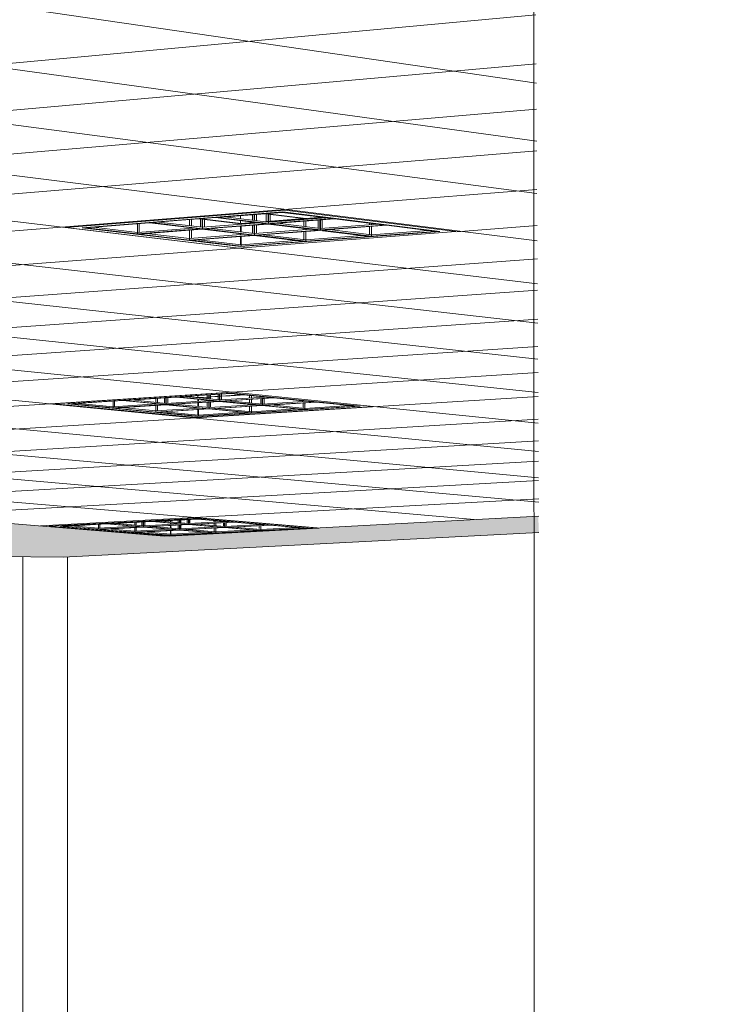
# Model space of a CAD drawing. Header units: metres. Extents: x -32 to 90, y -28 to 32.
# Tile 94 of 148: x 90.06863 to 90.07079, y 1.77783 to 1.78085. Entities that reach past the tile are written whole.
import ezdxf

# ---------------------------------------------------------------- set-up
doc = ezdxf.new("R2010")
doc.units = ezdxf.units.M
for name, color, linetype, lineweight in [('A-CLNG', 13, 'Continuous', 18), ('A-CLNG-PATT', 13, 'Continuous', 35), ('A-WALL', 113, 'Continuous', 18), ('E-LITE-EQPM', 33, 'Continuous', 18)]:
    doc.layers.add(name, color=color, linetype=linetype, lineweight=lineweight)

# ---------------------------------------------------------------- blocks, each defined once
blk = doc.blocks.new('FP_67-3-RESTAURANTE- ÁREA DE REFEIÇÃO AMPLIADA')
at = {"layer": 'A-CLNG-PATT', "lineweight": 18}
for p, q in [((3.3180211, 1.7806547), (3.3106472, 1.7817263)), ((3.3180222, 1.7804768), (3.3106398, 1.7814934)), ((3.3180231, 1.7803165), (3.3106333, 1.7812836)), ((3.3180239, 1.7801715), (3.3106273, 1.7810936)), ((3.3180247, 1.7800395), (3.3106219, 1.7809207)), ((3.3115437, 1.7802654), (3.3180199, 1.7808649)), ((3.3180254, 1.779919), (3.3106169, 1.7807628)), ((3.3105947, 1.7800553), (3.3180208, 1.780714)), ((3.318026, 1.7798085), (3.3106124, 1.7806178)), ((3.3105912, 1.7799425), (3.3180216, 1.7805752)), ((3.3180266, 1.7797068), (3.3106082, 1.7804844)), ((3.3105879, 1.7798385), (3.3180223, 1.7804471)), ((3.3170898, 1.7797073), (3.3106043, 1.7803611)), ((3.3108351, 1.779762), (3.318023, 1.7803285)), ((3.3180276, 1.7795258), (3.3106007, 1.780247)), ((3.317776, 1.7801995), (3.3180236, 1.7802184)), ((3.3180281, 1.779445), (3.3105974, 1.7801409)), ((3.3145953, 1.7799579), (3.3171085, 1.7801488)), ((3.3119518, 1.7796704), (3.3180242, 1.7801159)), ((3.3180285, 1.7793698), (3.3105943, 1.780042)), ((3.3124801, 1.7796271), (3.3180248, 1.7800203)), ((3.3178301, 1.7793169), (3.3105914, 1.7799498)), ((3.3129899, 1.7795853), (3.3180253, 1.7799308)), ((3.3173491, 1.7792914), (3.3105887, 1.7798634)), ((3.3134819, 1.779545), (3.3180258, 1.779847)), ((3.3139573, 1.779506), (3.3180262, 1.7797682)), ((3.3148955, 1.7794983), (3.3180267, 1.7796941)), ((3.3180271, 1.7796128), (3.3175219, 1.7796638)), ((3.314861, 1.7794319), (3.3180271, 1.7796243)), ((3.3152909, 1.7793967), (3.3180274, 1.7795583)), ((3.3157071, 1.7793626), (3.3180278, 1.7794959)), ((3.3161103, 1.7793295), (3.3180281, 1.7794368)), ((3.316501, 1.7792975), (3.3180285, 1.7793807))]:
    blk.add_line(p, q, dxfattribs=at)

msp = doc.modelspace()

# ---------------------------------------------------------------- hatches: boundary and pattern name
at = {"layer": 'A-CLNG-PATT'}
h = msp.add_hatch(color=256, dxfattribs=at)
h.paths.add_polyline_path([(90.0762221, 1.7791209), (90.0762152, 1.7792668), (90.076169, 1.7792688), (90.0761683, 1.7792696), (90.076177, 1.7792713), (90.0762167, 1.7792737), (90.0762161, 1.7792897), (90.0760226, 1.7792809), (90.0760282, 1.7791588), (90.0760849, 1.779156), (90.076085, 1.7791536), (90.0760274, 1.7791448), (90.0760294, 1.7791229), (90.0762141, 1.779121)], flags=0)
h.paths.add_polyline_path([(90.076026, 1.7791229), (90.0760232, 1.7791448), (90.0759953, 1.7791448), (90.0759973, 1.7791232), (90.0760259, 1.7791229)], flags=0)
h.paths.add_polyline_path([(90.0759939, 1.7791232), (90.0759916, 1.7791453), (90.0759636, 1.7791448), (90.0759657, 1.7791235), (90.0759938, 1.7791232)], flags=0)
h.paths.add_polyline_path([(90.0759622, 1.7791235), (90.07596, 1.7791457), (90.0759439, 1.7791448), (90.0759407, 1.7791237), (90.0759621, 1.7791235)], flags=0)
h.paths.add_polyline_path([(90.075936, 1.7791238), (90.0759399, 1.779146), (90.0758894, 1.7791471), (90.0758893, 1.7791511), (90.0759445, 1.7791599), (90.0759587, 1.7792257), (90.0759556, 1.7792779), (90.0753749, 1.7792516), (90.0753799, 1.7791294), (90.0759332, 1.7791238)], flags=0)
h.paths.add_polyline_path([(90.0753766, 1.7791294), (90.0753714, 1.7792515), (90.0753404, 1.7792501), (90.0753453, 1.7791297), (90.0753765, 1.7791294)], flags=0)
h.paths.add_polyline_path([(90.075342, 1.7791298), (90.0753369, 1.7792499), (90.075309, 1.7792487), (90.0753138, 1.7791301), (90.0753419, 1.7791298)], flags=0)
h.paths.add_polyline_path([(90.0753105, 1.7791301), (90.0753055, 1.7792485), (90.0752922, 1.7792458), (90.0752695, 1.7791494), (90.075268, 1.7791305), (90.0753104, 1.7791301)], flags=0)
h.paths.add_polyline_path([(90.0752626, 1.7791306), (90.0752809, 1.7792134), (90.0752881, 1.7792477), (90.0742851, 1.7792026), (90.0738276, 1.7792487), (90.0738313, 1.7791752), (90.0738717, 1.7791812), (90.0740043, 1.7791783), (90.0740033, 1.7791747), (90.0739431, 1.779166), (90.0738296, 1.7791659), (90.0738309, 1.779145), (90.075261, 1.7791306)], flags=0)
h.paths.add_polyline_path([(90.0738277, 1.779145), (90.0738258, 1.7791676), (90.0738143, 1.7791685), (90.0738147, 1.7791724), (90.073827, 1.7791764), (90.0738239, 1.7792491), (90.0737868, 1.7792529), (90.0737901, 1.7791454), (90.0738275, 1.779145)], flags=0)
h.paths.add_polyline_path([(90.0737869, 1.7791454), (90.0737831, 1.7792532), (90.073756, 1.779256), (90.0737594, 1.7791457), (90.0737867, 1.7791454)], flags=0)
h.paths.add_polyline_path([(90.0737562, 1.7791457), (90.0737524, 1.7792563), (90.073693, 1.779262), (90.0736828, 1.7791937), (90.0736814, 1.7791465), (90.0737561, 1.7791457)], flags=0)
h.paths.add_polyline_path([(90.073676, 1.7791466), (90.0736763, 1.7791623), (90.0736795, 1.7791959), (90.0736873, 1.7792629), (90.0733454, 1.7792974), (90.0733485, 1.7791498), (90.0736759, 1.7791466)], flags=0)
h.paths.add_polyline_path([(90.0760216, 1.7791504), (90.076025, 1.7791526), (90.0760235, 1.7791532), (90.0760224, 1.779151), (90.0760217, 1.7791505)], flags=0)
h.paths.add_polyline_path([(90.0759576, 1.7791508), (90.0759563, 1.779152), (90.0759553, 1.7791508)], flags=0)
h.paths.add_polyline_path([(90.0760271, 1.7791512), (90.0760302, 1.7791537), (90.0760271, 1.7791517), (90.0760271, 1.7791514)], flags=0)
h.paths.add_polyline_path([(90.0759423, 1.7791512), (90.0759408, 1.7791526), (90.0759415, 1.7791514)], flags=0)
h.paths.add_polyline_path([(90.0749931, 1.7791553), (90.0748575, 1.7791576), (90.0748574, 1.7791616), (90.0749257, 1.7791704), (90.0750503, 1.7791667), (90.0750492, 1.779164), (90.0749966, 1.7791559)], flags=0)
h.paths.add_polyline_path([(90.0760248, 1.7791589), (90.0760192, 1.7792808), (90.0759906, 1.7792795), (90.0759961, 1.7791593), (90.0760247, 1.7791589)], flags=0)
h.paths.add_polyline_path([(90.0759926, 1.7791593), (90.0759872, 1.7792793), (90.0759755, 1.7792777), (90.0759614, 1.7792085), (90.0759645, 1.7791597), (90.0759926, 1.7791593)], flags=0)
h.paths.add_polyline_path([(90.0759475, 1.7791595), (90.075961, 1.7791599), (90.0759581, 1.7792032), (90.0759476, 1.7791599)], flags=0)
h.paths.add_polyline_path([(90.0749255, 1.7791613), (90.0749244, 1.7791625), (90.0749193, 1.7791614)], flags=0)
h.paths.add_polyline_path([(90.0739382, 1.7791717), (90.0739526, 1.7791749), (90.0739462, 1.7791744), (90.0739462, 1.7791744), (90.0739382, 1.7791717)], flags=0)
h.paths.add_polyline_path([(90.0738735, 1.7791721), (90.0738719, 1.7791736), (90.0738719, 1.7791721)], flags=0)
h.paths.add_polyline_path([(90.0687592, 1.7792012), (90.0702179, 1.7792768), (90.0702158, 1.7793274), (90.0690687, 1.7792664), (90.062775, 1.7797824), (90.0627724, 1.7797007), (90.0682171, 1.7792687), (90.0681843, 1.7792664), (90.0680632, 1.7792086), (90.0686687, 1.7792022)], flags=0)
h.paths.add_polyline_path([(90.0742928, 1.7792027), (90.0742928, 1.7792027), (90.0746553, 1.7792157)], flags=0)
h.paths.add_polyline_path([(90.0759608, 1.7792271), (90.0759728, 1.7792787), (90.0759591, 1.7792781), (90.0759605, 1.7792345)], flags=0)
h.paths.add_polyline_path([(90.0676226, 1.7841767), (90.0676291, 1.7841745), (90.0676592, 1.784164), (90.0676152, 1.7841555), (90.0676218, 1.7841745)], flags=0)
h.paths.add_polyline_path([(90.0670461, 1.7820176), (90.0670217, 1.782024), (90.0670499, 1.7820277), (90.0670465, 1.7820187)], flags=0)
h.paths.add_polyline_path([(90.0738675, 1.7807944), (90.0738561, 1.7807979), (90.0738811, 1.7808), (90.0738689, 1.780795)], flags=0)
h.paths.add_polyline_path([(90.0806436, 1.7807081), (90.0806545, 1.7807052), (90.0806375, 1.7807061), (90.0806434, 1.780708)], flags=0)
h.paths.add_polyline_path([(90.0784705, 1.7797032), (90.0796536, 1.7797645), (90.079651, 1.7798138), (90.0796012, 1.779813), (90.0795392, 1.7798257), (90.0795389, 1.7798303), (90.0796497, 1.779837), (90.0796394, 1.7800317), (90.079549, 1.7800497), (90.0811108, 1.78014), (90.0814357, 1.780065), (90.0944181, 1.7807934), (90.0944041, 1.7809086), (90.0930034, 1.7808276), (90.0930354, 1.7808263), (90.0929389, 1.7808208), (90.0929093, 1.7809789), (90.0930028, 1.7808276), (90.091475, 1.7898605), (90.0861505, 1.7898605), (90.091501, 1.7808153), (90.0836317, 1.7803506), (90.0529891, 1.7898605), (90.0492314, 1.7898605), (90.0487053, 1.7845891), (90.0579768, 1.7830747), (90.0580085, 1.7836382), (90.0530206, 1.7845326), (90.0589096, 1.7864978), (90.0676226, 1.7841767), (90.0628847, 1.7832761), (90.0628533, 1.7822781), (90.0702076, 1.7810769), (90.0702041, 1.7814513), (90.0670461, 1.7820176), (90.0728379, 1.7827874), (90.0763095, 1.7818626), (90.0732972, 1.7815548), (90.0733183, 1.7805688), (90.0761872, 1.7801002), (90.0761767, 1.780396), (90.0761138, 1.7803916), (90.0738746, 1.780795), (90.078787, 1.7812026), (90.0806434, 1.780708), (90.0784306, 1.7805535), (90.0784695, 1.7797236)], flags=0)
h.paths.add_polyline_path([(90.0796104, 1.7798228), (90.0796083, 1.7798255), (90.0796084, 1.7798235), (90.0796104, 1.7798228)], flags=0)
h.paths.add_polyline_path([(90.0790449, 1.7799146), (90.0789694, 1.7799284), (90.0789691, 1.7799347), (90.0791778, 1.7799443), (90.0792441, 1.7799319), (90.0792444, 1.7799257), (90.0790526, 1.779915)], flags=0)
h.paths.add_polyline_path([(90.0790444, 1.7799267), (90.0790421, 1.7799296), (90.0790416, 1.7799276), (90.0790444, 1.7799267)], flags=0)
h.paths.add_polyline_path([(90.0791676, 1.7799296), (90.0791726, 1.7799326), (90.0791674, 1.7799321), (90.0791675, 1.7799298)], flags=0)
h.paths.add_polyline_path([(90.0578091, 1.7800944), (90.0578144, 1.7801891), (90.0483437, 1.7809655), (90.0483318, 1.7808462), (90.0577906, 1.7800959)], flags=0)
h.paths.add_polyline_path([(90.081795, 1.7800995), (90.0817295, 1.7801152), (90.081729, 1.7801219), (90.0819568, 1.7801345), (90.0820203, 1.7801188), (90.0820207, 1.7801121), (90.081805, 1.7801)], flags=0)
h.paths.add_polyline_path([(90.0818044, 1.780113), (90.0818022, 1.780115), (90.081803, 1.7801137), (90.0818043, 1.7801131)], flags=0)
h.paths.add_polyline_path([(90.0819464, 1.780118), (90.0819463, 1.7801207), (90.0819463, 1.7801184), (90.0819463, 1.7801181)], flags=0)
h.paths.add_polyline_path([(90.0830324, 1.780169), (90.0829722, 1.7801871), (90.0829719, 1.7801925), (90.0832099, 1.780206), (90.0832689, 1.7801892), (90.0832694, 1.7801824), (90.0830435, 1.7801697)], flags=0)
h.paths.add_polyline_path([(90.0830466, 1.7801832), (90.0830443, 1.7801847), (90.0830463, 1.7801834), (90.0830466, 1.7801832)], flags=0)
h.paths.add_polyline_path([(90.0831943, 1.7801884), (90.0831958, 1.7801911), (90.0831942, 1.7801901), (90.0831943, 1.7801885)], flags=0)
h.paths.add_polyline_path([(90.0843319, 1.7802421), (90.0842778, 1.780261), (90.0842774, 1.7802666), (90.0845276, 1.7802808), (90.0845804, 1.7802631), (90.0845809, 1.7802561), (90.0843442, 1.7802428)], flags=0)
h.paths.add_polyline_path([(90.0845052, 1.7802624), (90.0845073, 1.7802658), (90.084505, 1.7802641), (90.0845052, 1.7802625)], flags=0)
h.paths.add_polyline_path([(90.0793279, 1.7802769), (90.0792436, 1.7802968), (90.0792433, 1.7803019), (90.0794724, 1.7803164), (90.0795557, 1.7802984), (90.079556, 1.7802913), (90.0793369, 1.7802775)], flags=0)
h.paths.add_polyline_path([(90.0793284, 1.7802921), (90.0793281, 1.780295), (90.0793249, 1.7802933), (90.0793284, 1.7802921)], flags=0)
h.paths.add_polyline_path([(90.0856983, 1.780319), (90.0856509, 1.7803388), (90.0856505, 1.7803445), (90.0859138, 1.7803594), (90.0859598, 1.7803391), (90.0859603, 1.7803337), (90.0857118, 1.7803197)], flags=0)
h.paths.add_polyline_path([(90.0858839, 1.7803402), (90.0858877, 1.7803437), (90.0858836, 1.7803433), (90.0858838, 1.7803403)], flags=0)
h.paths.add_polyline_path([(90.0761229, 1.780389), (90.0761138, 1.7803916), (90.0761298, 1.7803894)], flags=0)
h.paths.add_polyline_path([(90.08117, 1.7803926), (90.0810937, 1.780414), (90.0810934, 1.7804192), (90.0813406, 1.7804349), (90.0814157, 1.780414), (90.081416, 1.7804081), (90.0811807, 1.7803933)], flags=0)
h.paths.add_polyline_path([(90.0871368, 1.7803999), (90.087097, 1.7804207), (90.0870965, 1.7804266), (90.0873746, 1.780442), (90.0874122, 1.7804228), (90.0874129, 1.7804154), (90.0871516, 1.7804007)], flags=0)
h.paths.add_polyline_path([(90.0811779, 1.7804088), (90.0811757, 1.7804119), (90.0811758, 1.7804098), (90.0811779, 1.7804088)], flags=0)
h.paths.add_polyline_path([(90.0886533, 1.7804851), (90.088622, 1.7805071), (90.0886214, 1.7805131), (90.0889143, 1.7805297), (90.0889438, 1.7805091), (90.0889446, 1.7805015), (90.0886696, 1.7804861)], flags=0)
h.paths.add_polyline_path([(90.0902544, 1.7805752), (90.0902324, 1.7805995), (90.0902319, 1.7806045), (90.0905415, 1.780622), (90.0905613, 1.7806003), (90.0905622, 1.7805925), (90.0902723, 1.7805762)], flags=0)
h.paths.add_polyline_path([(90.0919473, 1.7806704), (90.091936, 1.7806949), (90.0919353, 1.7807012), (90.0922637, 1.7807182), (90.092273, 1.7806887), (90.091967, 1.7806715)], flags=0)
h.paths.add_polyline_path([(90.0920066, 1.7806875), (90.0920046, 1.780691), (90.0920028, 1.780689), (90.0920066, 1.7806875)], flags=0)
h.paths.add_polyline_path([(90.0922038, 1.7806987), (90.092206, 1.7807009), (90.0922036, 1.7807004), (90.0922037, 1.7806992)], flags=0)
h.paths.add_polyline_path([(90.0937401, 1.7807712), (90.0937395, 1.780792), (90.0937413, 1.7808037), (90.0940877, 1.7808228), (90.0940876, 1.7808068), (90.0940854, 1.7807906), (90.0937438, 1.7807714)], flags=0)
h.paths.add_polyline_path([(90.0938083, 1.7807893), (90.0938061, 1.7807918), (90.0938049, 1.7807909), (90.0938082, 1.7807893)], flags=0)
h.paths.add_polyline_path([(90.0940173, 1.7808011), (90.0940193, 1.7808042), (90.094017, 1.7808039), (90.0940172, 1.7808018)], flags=0)
h.paths.add_polyline_path([(90.078787, 1.7812026), (90.0787358, 1.7812033), (90.0787729, 1.7812064)], flags=0)
h.paths.add_polyline_path([(90.0748652, 1.7812214), (90.0747199, 1.7812522), (90.0747197, 1.7812615), (90.074993, 1.7812867), (90.075137, 1.7812555), (90.0751373, 1.7812462), (90.0748688, 1.7812218)], flags=0)
h.paths.add_polyline_path([(90.0748347, 1.7812488), (90.0748326, 1.7812522), (90.0748332, 1.7812507), (90.0748347, 1.7812488)], flags=0)
h.paths.add_polyline_path([(90.0737543, 1.7812822), (90.0737543, 1.7812822), (90.0742408, 1.7812822)], flags=0)
h.paths.add_polyline_path([(90.0770854, 1.7814232), (90.0769508, 1.7814572), (90.0769504, 1.7814669), (90.0772525, 1.7814947), (90.0773856, 1.7814603), (90.077386, 1.7814505), (90.0770958, 1.7814241)], flags=0)
h.paths.add_polyline_path([(90.0762871, 1.7818532), (90.0763097, 1.7818626), (90.0763231, 1.7818568), (90.0762875, 1.7818532)], flags=0)
h.paths.add_polyline_path([(90.0649699, 1.7824747), (90.064677, 1.7825281), (90.0646773, 1.7825403), (90.0649563, 1.782584), (90.0652476, 1.7825298), (90.0652474, 1.7825176), (90.0650085, 1.7824807)], flags=0)
h.paths.add_polyline_path([(90.0728379, 1.7827874), (90.0727766, 1.7827904), (90.0728042, 1.782794)], flags=0)
h.paths.add_polyline_path([(90.0672662, 1.7828298), (90.0669783, 1.7828907), (90.0669784, 1.7829037), (90.0672992, 1.7829532), (90.067583, 1.7828917), (90.0675829, 1.7828787), (90.067268, 1.78283)], flags=0)
h.paths.add_polyline_path([(90.0698977, 1.7832366), (90.0696194, 1.7833069), (90.0696194, 1.7833208), (90.0699859, 1.7833787), (90.0702223, 1.7833184), (90.0702223, 1.7833174), (90.0702625, 1.783307), (90.070262, 1.783293), (90.0699032, 1.7832375)], flags=0)

# ---------------------------------------------------------------- linework, layer by layer
at = {"layer": 'A-CLNG', "lineweight": 9}
for p, q in [((90.0687674, 1.7802123), (90.0694385, 1.7802651)), ((90.0694385, 1.7802651), (90.0699632, 1.7801997)), ((90.0692974, 1.7801492), (90.0687674, 1.7802123)), ((90.0699632, 1.7801997), (90.0692974, 1.7801492)), ((90.0690687, 1.7792664), (90.062775, 1.7797824)), ((90.0687324, 1.7796721), (90.0692787, 1.7797073)), ((90.0692787, 1.7797073), (90.0697107, 1.7796638)), ((90.0691679, 1.7796298), (90.0687324, 1.7796721)), ((90.0697107, 1.7796638), (90.0691679, 1.7796298)), ((90.0687158, 1.7792963), (90.0691759, 1.7793214)), ((90.0690687, 1.7792664), (90.0702176, 1.7793275)), ((90.0691759, 1.7793214), (90.0695336, 1.7792911)), ((90.0690759, 1.7792668), (90.0687158, 1.7792963)), ((90.0687592, 1.7792012), (90.0702179, 1.7792768)), ((90.0680632, 1.7792086), (90.0687592, 1.7792012))]:
    msp.add_line(p, q, dxfattribs=at)
at = {"layer": 'A-WALL', "lineweight": 9}
for p, q in [((90.070204, 1.7749434), (90.0702023, 1.7824101)), ((90.0686351, 1.7792026), (90.0686349, 1.7763039)), ((90.0687723, 1.7763209), (90.0687725, 1.7792019))]:
    msp.add_line(p, q, dxfattribs=at)
at = {"layer": 'E-LITE-EQPM', "lineweight": 9}
for p, q in [((90.0694385, 1.7802651), (90.0687674, 1.7802123)), ((90.0694324, 1.7802601), (90.0688174, 1.7802117)), ((90.0688174, 1.7802117), (90.0694324, 1.7802601)), ((90.0688174, 1.7802117), (90.0694324, 1.7802601)), ((90.0692331, 1.7802433), (90.0694309, 1.7802588)), ((90.0692551, 1.7802451), (90.0693887, 1.7802287)), ((90.0693887, 1.7802287), (90.0692551, 1.7802451)), ((90.069303, 1.7802504), (90.069303, 1.7802403)), ((90.0693392, 1.7802525), (90.0693392, 1.7802353)), ((90.0693446, 1.7802346), (90.0693446, 1.7802529)), ((90.0693461, 1.780253), (90.0693461, 1.7802345)), ((90.0693515, 1.7802535), (90.0693516, 1.7802338)), ((90.0693818, 1.7802539), (90.0693717, 1.7802551)), ((90.0693786, 1.7802557), (90.0693818, 1.7802553)), ((90.0693817, 1.7802554), (90.0693817, 1.7802295)), ((90.0693818, 1.7802553), (90.0693928, 1.7802539)), ((90.0693928, 1.7802525), (90.0693818, 1.7802539)), ((90.0693872, 1.7802289), (90.0693872, 1.7802558)), ((90.0693887, 1.7802559), (90.0693887, 1.7802287)), ((90.0693942, 1.780231), (90.0693942, 1.7802564)), ((90.0693943, 1.7802537), (90.0695036, 1.7802402)), ((90.0694967, 1.7802396), (90.0693943, 1.7802523)), ((90.0694309, 1.7802588), (90.069586, 1.7802396)), ((90.0699136, 1.7802003), (90.0694324, 1.7802601)), ((90.0694324, 1.7802601), (90.0699136, 1.7802003)), ((90.0694324, 1.7802601), (90.0699136, 1.7802003)), ((90.0699632, 1.7801997), (90.0694385, 1.7802651)), ((90.0695408, 1.7802462), (90.0695408, 1.7802409)), ((90.0695409, 1.7802431), (90.0695533, 1.7802441)), ((90.0695463, 1.7802414), (90.0695463, 1.7802455)), ((90.0695478, 1.7802453), (90.0695478, 1.7802415)), ((90.0695533, 1.7802419), (90.0695533, 1.7802445)), ((90.0695533, 1.7802441), (90.0695559, 1.7802443)), ((90.0688299, 1.7802116), (90.0690235, 1.7802268)), ((90.0689864, 1.780225), (90.0689864, 1.7801973)), ((90.068992, 1.780225), (90.068992, 1.7801978)), ((90.0690235, 1.7802268), (90.0691796, 1.7802079)), ((90.0690304, 1.7802274), (90.0692261, 1.7802427)), ((90.0691865, 1.7802085), (90.0690304, 1.7802274)), ((90.0690525, 1.7802292), (90.0691865, 1.7802129)), ((90.0691865, 1.7802129), (90.0690525, 1.7802292)), ((90.0691465, 1.7802355), (90.0691465, 1.7802183)), ((90.069152, 1.780238), (90.069152, 1.7802176)), ((90.0691796, 1.7802385), (90.0691722, 1.7802394)), ((90.0691796, 1.7802399), (90.0691921, 1.7802384)), ((90.0691796, 1.7802396), (90.0691796, 1.7802138)), ((90.0691921, 1.780237), (90.0691796, 1.7802385)), ((90.0691851, 1.7802137), (90.0691851, 1.7802401)), ((90.0691865, 1.7802402), (90.0691865, 1.7802129)), ((90.0691865, 1.7802129), (90.0693598, 1.7802264)), ((90.0693598, 1.7802264), (90.0691865, 1.7802129)), ((90.0693817, 1.7802237), (90.0691865, 1.7802085)), ((90.069192, 1.7802406), (90.069192, 1.7802153)), ((90.069192, 1.7802078), (90.0693872, 1.780223)), ((90.0691921, 1.7802384), (90.0693044, 1.7802247)), ((90.069303, 1.7802235), (90.0691921, 1.780237)), ((90.0692261, 1.7802427), (90.0693817, 1.7802237)), ((90.0693887, 1.7802242), (90.0692331, 1.7802433)), ((90.069303, 1.7802344), (90.069303, 1.7802248)), ((90.069303, 1.7802173), (90.069303, 1.7801993)), ((90.069303, 1.7802173), (90.069303, 1.7801993)), ((90.0693044, 1.7802247), (90.0693392, 1.7802274)), ((90.0693392, 1.7802263), (90.0693044, 1.7802236)), ((90.0693044, 1.7802174), (90.0693044, 1.7801992)), ((90.0693392, 1.7802294), (90.0693392, 1.7802252)), ((90.0693392, 1.7802274), (90.0693514, 1.7802283)), ((90.0693516, 1.7802272), (90.0693392, 1.7802263)), ((90.0693392, 1.7802199), (90.0693392, 1.7801944)), ((90.0693446, 1.7802257), (90.0693446, 1.7802288)), ((90.0693446, 1.7801938), (90.0693446, 1.7802203)), ((90.0693461, 1.7802286), (90.0693461, 1.7802258)), ((90.0693461, 1.7802204), (90.0693461, 1.7801936)), ((90.0693568, 1.7802276), (90.0693516, 1.7802272)), ((90.0693516, 1.7802208), (90.0693516, 1.780194)), ((90.0693818, 1.7802307), (90.0693928, 1.7802315)), ((90.0693888, 1.7802301), (90.0693858, 1.7802299)), ((90.0693872, 1.780223), (90.0695408, 1.7802042)), ((90.0693887, 1.7802287), (90.0695641, 1.7802423)), ((90.0695641, 1.7802423), (90.0693887, 1.7802287)), ((90.069586, 1.7802396), (90.0693887, 1.7802242)), ((90.0693887, 1.7802287), (90.0693887, 1.7802242)), ((90.0693928, 1.7802305), (90.0693906, 1.7802303)), ((90.0693942, 1.7802235), (90.0695915, 1.7802389)), ((90.0695478, 1.7802047), (90.0693942, 1.7802235)), ((90.0693943, 1.7802317), (90.0694967, 1.7802396)), ((90.0694019, 1.7802312), (90.0693943, 1.7802306)), ((90.0694967, 1.7802386), (90.0694022, 1.7802312)), ((90.0694162, 1.7802253), (90.0695478, 1.7802091)), ((90.0695478, 1.7802091), (90.0694162, 1.7802253)), ((90.0695068, 1.7802393), (90.0694967, 1.7802386)), ((90.0694967, 1.7802323), (90.0694967, 1.780216)), ((90.0695036, 1.7802402), (90.0695409, 1.7802431)), ((90.0695036, 1.7802329), (90.0695036, 1.7802151)), ((90.0695409, 1.780242), (90.069509, 1.7802395)), ((90.0695408, 1.7802356), (90.0695408, 1.78021)), ((90.0695533, 1.780243), (90.0695409, 1.780242)), ((90.0695463, 1.7802093), (90.0695463, 1.780236)), ((90.0695478, 1.7802361), (90.0695478, 1.7802091)), ((90.0695478, 1.7802091), (90.0697228, 1.7802226)), ((90.0697228, 1.7802226), (90.0695478, 1.7802091)), ((90.0697446, 1.7802198), (90.0695478, 1.7802047)), ((90.0695613, 1.7802436), (90.0695533, 1.780243)), ((90.0695533, 1.7802096), (90.0695533, 1.7802365)), ((90.0695533, 1.780204), (90.0697501, 1.7802192)), ((90.0695915, 1.7802389), (90.0697446, 1.7802198)), ((90.0696979, 1.7802262), (90.0696979, 1.7802211)), ((90.0696979, 1.7802156), (90.0696979, 1.7801907)), ((90.0697048, 1.7802253), (90.0697048, 1.7802216)), ((90.0697048, 1.7802161), (90.0697048, 1.7801899)), ((90.0697501, 1.7802192), (90.0699011, 1.7802004)), ((90.0687674, 1.7802123), (90.0692974, 1.7801492)), ((90.0688174, 1.7802117), (90.069303, 1.7801538)), ((90.069303, 1.7801538), (90.0688174, 1.7802117)), ((90.069303, 1.7801538), (90.0688174, 1.7802117)), ((90.0689864, 1.7801929), (90.0688299, 1.7802116)), ((90.068852, 1.7802134), (90.0689864, 1.7801973)), ((90.0689864, 1.7801973), (90.068852, 1.7802134)), ((90.0689864, 1.7801973), (90.0691576, 1.7802107)), ((90.0691576, 1.7802107), (90.0689864, 1.7801973)), ((90.0691796, 1.7802079), (90.0689864, 1.7801929)), ((90.0689864, 1.7801973), (90.0689864, 1.7801929)), ((90.068992, 1.7801923), (90.0691851, 1.7802073)), ((90.0691465, 1.7801738), (90.068992, 1.7801923)), ((90.0690141, 1.780194), (90.0691465, 1.7801782)), ((90.0691465, 1.7801782), (90.0690141, 1.780194)), ((90.0691465, 1.7802128), (90.0691465, 1.7802102)), ((90.0691465, 1.7802047), (90.0691465, 1.7801782)), ((90.0691465, 1.7801782), (90.0693172, 1.7801914)), ((90.0693172, 1.7801914), (90.0691465, 1.7801782)), ((90.0693392, 1.7801886), (90.0691465, 1.7801738)), ((90.069152, 1.7802051), (90.069152, 1.7801786)), ((90.069152, 1.7801732), (90.0693446, 1.780188)), ((90.0691851, 1.7802073), (90.0693392, 1.7801886)), ((90.0691865, 1.7802129), (90.0691865, 1.7802085)), ((90.0693461, 1.7801892), (90.069192, 1.7802078)), ((90.0692141, 1.7802096), (90.0693461, 1.7801936)), ((90.0693461, 1.7801936), (90.0692141, 1.7802096)), ((90.0692974, 1.7801492), (90.0699632, 1.7801997)), ((90.069303, 1.7801538), (90.0699136, 1.7802003)), ((90.0699136, 1.7802003), (90.069303, 1.7801538)), ((90.0699136, 1.7802003), (90.069303, 1.7801538)), ((90.069303, 1.7801939), (90.069303, 1.7801907)), ((90.069303, 1.7801939), (90.069303, 1.7801907)), ((90.069303, 1.7801854), (90.069303, 1.7801601)), ((90.069303, 1.7801854), (90.069303, 1.7801601)), ((90.0693044, 1.7801937), (90.0693044, 1.7801908)), ((90.0693044, 1.7801855), (90.0693044, 1.7801593)), ((90.0693446, 1.780188), (90.0694967, 1.7801696)), ((90.0693461, 1.7801936), (90.0695189, 1.7802069)), ((90.0695189, 1.7802069), (90.0693461, 1.7801936)), ((90.0695408, 1.7802042), (90.0693461, 1.7801892)), ((90.0693461, 1.7801936), (90.0693461, 1.7801892)), ((90.0693516, 1.7801885), (90.0695463, 1.7802035)), ((90.0695036, 1.7801701), (90.0693516, 1.7801885)), ((90.0693735, 1.7801903), (90.0695036, 1.7801745)), ((90.0695036, 1.7801745), (90.0693735, 1.7801903)), ((90.0694967, 1.7802101), (90.0694967, 1.7802056)), ((90.0694967, 1.7802001), (90.0694967, 1.7801754)), ((90.0695036, 1.7802093), (90.0695036, 1.7802061)), ((90.0695036, 1.7802006), (90.0695036, 1.7801745)), ((90.0695036, 1.7801745), (90.069676, 1.7801877)), ((90.069676, 1.7801877), (90.0695036, 1.7801745)), ((90.0696979, 1.7801849), (90.0695036, 1.7801701)), ((90.0695463, 1.7802035), (90.0696979, 1.7801849)), ((90.0695478, 1.7802091), (90.0695478, 1.7802047)), ((90.0697048, 1.7801855), (90.0695533, 1.780204)), ((90.0695752, 1.7802058), (90.0697048, 1.7801899)), ((90.0697048, 1.7801899), (90.0695752, 1.7802058)), ((90.0697048, 1.7801899), (90.0698794, 1.7802032)), ((90.0698794, 1.7802032), (90.0697048, 1.7801899)), ((90.0699011, 1.7802004), (90.0697048, 1.7801855)), ((90.0697048, 1.7801899), (90.0697048, 1.7801855)), ((90.0691465, 1.7801782), (90.0691465, 1.7801738)), ((90.0693044, 1.780155), (90.069152, 1.7801732)), ((90.069174, 1.7801749), (90.0693044, 1.7801593)), ((90.0693044, 1.7801593), (90.069174, 1.7801749)), ((90.0693044, 1.7801593), (90.0694748, 1.7801723)), ((90.0694748, 1.7801723), (90.0693044, 1.7801593)), ((90.0694967, 1.7801696), (90.0693044, 1.780155)), ((90.0693044, 1.7801593), (90.0693044, 1.780155)), ((90.0695036, 1.7801745), (90.0695036, 1.7801701)), ((90.0692787, 1.7797073), (90.0687324, 1.7796721)), ((90.0692739, 1.779704), (90.0687733, 1.7796718)), ((90.0687733, 1.7796718), (90.0692739, 1.779704)), ((90.0687733, 1.7796718), (90.0692739, 1.779704)), ((90.0691121, 1.7796928), (90.0692727, 1.7797032)), ((90.0692341, 1.7797009), (90.0692341, 1.7796843)), ((90.0692386, 1.7796839), (90.0692386, 1.7797012)), ((90.0692398, 1.7797013), (90.0692398, 1.7796838)), ((90.0692443, 1.7796856), (90.0692443, 1.7797016)), ((90.0692727, 1.7797032), (90.0694002, 1.7796903)), ((90.0696701, 1.7796641), (90.0692739, 1.779704)), ((90.0692739, 1.779704), (90.0696701, 1.7796641)), ((90.0692739, 1.779704), (90.0696701, 1.7796641)), ((90.0697107, 1.7796638), (90.0692787, 1.7797073)), ((90.0687324, 1.7796721), (90.0691679, 1.7796298)), ((90.0687733, 1.7796718), (90.0691724, 1.7796329)), ((90.0691724, 1.7796329), (90.0687733, 1.7796718)), ((90.0691724, 1.7796329), (90.0687733, 1.7796718)), ((90.0687835, 1.7796717), (90.0689414, 1.7796819)), ((90.0689119, 1.7796592), (90.0687835, 1.7796717)), ((90.0688057, 1.7796732), (90.0689119, 1.7796628)), ((90.0689119, 1.7796628), (90.0688057, 1.7796732)), ((90.0689119, 1.7796809), (90.0689119, 1.7796628)), ((90.0689119, 1.7796628), (90.0690474, 1.7796715)), ((90.0690474, 1.7796715), (90.0689119, 1.7796628)), ((90.0689164, 1.7796812), (90.0689164, 1.7796631)), ((90.0689414, 1.7796819), (90.0690695, 1.7796693)), ((90.0689471, 1.7796822), (90.0691064, 1.7796925)), ((90.0690751, 1.7796696), (90.0689471, 1.7796822)), ((90.0689692, 1.7796837), (90.0690751, 1.7796732)), ((90.0690751, 1.7796732), (90.0689692, 1.7796837)), ((90.0690434, 1.779689), (90.0690434, 1.7796767)), ((90.0690479, 1.7796878), (90.0690479, 1.7796762)), ((90.0690695, 1.7796904), (90.0690695, 1.7796762)), ((90.0690695, 1.7796751), (90.0690695, 1.7796729)), ((90.069074, 1.7796751), (90.069074, 1.7796907)), ((90.0690751, 1.7796907), (90.0690751, 1.7796732)), ((90.0690751, 1.7796732), (90.069212, 1.779682)), ((90.069212, 1.779682), (90.0690751, 1.7796732)), ((90.0692341, 1.7796798), (90.0690751, 1.7796696)), ((90.0690751, 1.7796732), (90.0690751, 1.7796696)), ((90.0690797, 1.779691), (90.0690797, 1.7796751)), ((90.0690797, 1.7796692), (90.0692386, 1.7796793)), ((90.0691018, 1.7796706), (90.0692063, 1.7796603)), ((90.0692063, 1.7796603), (90.0691018, 1.7796706)), ((90.0691064, 1.7796925), (90.0692341, 1.7796798)), ((90.0692398, 1.7796801), (90.0691121, 1.7796928)), ((90.0691339, 1.7796948), (90.0691735, 1.7796909)), ((90.0691342, 1.7796943), (90.0692398, 1.7796838)), ((90.0692398, 1.7796838), (90.0691342, 1.7796943)), ((90.0691724, 1.7796977), (90.0691724, 1.7796911)), ((90.0691724, 1.7796865), (90.0691724, 1.7796799)), ((90.0691724, 1.7796865), (90.0691724, 1.7796799)), ((90.0691724, 1.7796755), (90.0691724, 1.7796639)), ((90.0691724, 1.7796755), (90.0691724, 1.7796639)), ((90.0691735, 1.7796863), (90.0691735, 1.77968)), ((90.0691735, 1.7796754), (90.0691735, 1.7796638)), ((90.0691738, 1.7796909), (90.0692007, 1.7796926)), ((90.0692007, 1.7796919), (90.0691783, 1.7796905)), ((90.0692007, 1.7796997), (90.0692007, 1.779688)), ((90.0692007, 1.7796926), (90.0692108, 1.7796933)), ((90.0692108, 1.7796926), (90.0692007, 1.7796919)), ((90.0692007, 1.7796752), (90.0692007, 1.7796609)), ((90.0692052, 1.7796875), (90.0692052, 1.7796993)), ((90.0692052, 1.7796604), (90.0692052, 1.7796775)), ((90.0692063, 1.7796993), (90.0692063, 1.7796874)), ((90.0692063, 1.7796776), (90.0692063, 1.7796603)), ((90.0692108, 1.7796996), (90.0692108, 1.7796869)), ((90.0692108, 1.7796779), (90.0692108, 1.7796606)), ((90.0692126, 1.7796934), (90.0692341, 1.7796948)), ((90.0692341, 1.779694), (90.0692126, 1.7796927)), ((90.0692341, 1.7796948), (90.0692444, 1.7796954)), ((90.0692444, 1.7796947), (90.0692341, 1.779694)), ((90.0692386, 1.7796793), (90.069365, 1.7796667)), ((90.0692398, 1.7796838), (90.0693782, 1.7796926)), ((90.0693782, 1.7796926), (90.0692398, 1.7796838)), ((90.0694002, 1.7796903), (90.0692398, 1.7796801)), ((90.0692398, 1.7796838), (90.0692398, 1.7796801)), ((90.0692443, 1.7796797), (90.0694047, 1.7796899)), ((90.0693707, 1.7796671), (90.0692443, 1.7796797)), ((90.0692697, 1.7796963), (90.0692444, 1.7796947)), ((90.0692459, 1.7796955), (90.0692697, 1.7796971)), ((90.0692664, 1.7796811), (90.0693707, 1.7796707)), ((90.0693707, 1.7796707), (90.0692664, 1.7796811)), ((90.0692718, 1.7796972), (90.0693123, 1.7796998)), ((90.0693168, 1.7796994), (90.0692718, 1.7796965)), ((90.0693305, 1.7796979), (90.0693305, 1.77969)), ((90.0693305, 1.7796864), (90.0693305, 1.7796753)), ((90.0693362, 1.7796974), (90.0693362, 1.7796904)), ((90.0693362, 1.7796863), (90.0693362, 1.7796753)), ((90.069365, 1.7796945), (90.069365, 1.779692)), ((90.069365, 1.7796878), (90.069365, 1.7796713)), ((90.0693695, 1.7796708), (90.0693695, 1.779688)), ((90.0693707, 1.7796881), (90.0693707, 1.7796707)), ((90.0693707, 1.7796707), (90.0695088, 1.7796795)), ((90.0695088, 1.7796795), (90.0693707, 1.7796707)), ((90.0695307, 1.7796772), (90.0693707, 1.7796671)), ((90.0693707, 1.7796707), (90.0693707, 1.7796671)), ((90.0693752, 1.779671), (90.0693752, 1.7796884)), ((90.0693752, 1.7796666), (90.0695352, 1.7796768)), ((90.0694047, 1.7796899), (90.0695307, 1.7796772)), ((90.0694945, 1.7796815), (90.0694945, 1.7796788)), ((90.0694945, 1.7796744), (90.0694945, 1.7796584)), ((90.0695002, 1.7796748), (90.0695002, 1.7796578)), ((90.0695352, 1.7796768), (90.0696599, 1.7796642)), ((90.0690695, 1.7796693), (90.0689119, 1.7796592)), ((90.0689119, 1.7796628), (90.0689119, 1.7796592)), ((90.0689164, 1.7796588), (90.069074, 1.7796688)), ((90.0690434, 1.7796464), (90.0689164, 1.7796588)), ((90.0689386, 1.7796602), (90.0690434, 1.77965)), ((90.0690434, 1.77965), (90.0689386, 1.7796602)), ((90.0690434, 1.7796671), (90.0690434, 1.77965)), ((90.0690434, 1.77965), (90.0691786, 1.7796586)), ((90.0691786, 1.7796586), (90.0690434, 1.77965)), ((90.0692007, 1.7796563), (90.0690434, 1.7796464)), ((90.0690434, 1.77965), (90.0690434, 1.7796464)), ((90.0690479, 1.7796674), (90.0690479, 1.7796503)), ((90.0690479, 1.779646), (90.0692052, 1.7796559)), ((90.0691735, 1.7796337), (90.0690479, 1.779646)), ((90.06907, 1.7796474), (90.0691735, 1.7796373)), ((90.0691735, 1.7796373), (90.06907, 1.7796474)), ((90.069074, 1.7796688), (90.0692007, 1.7796563)), ((90.0692063, 1.7796567), (90.0690797, 1.7796692)), ((90.0691679, 1.7796298), (90.0697107, 1.7796638)), ((90.0691724, 1.7796329), (90.0696701, 1.7796641)), ((90.0696701, 1.7796641), (90.0691724, 1.7796329)), ((90.0696701, 1.7796641), (90.0691724, 1.7796329)), ((90.0691724, 1.7796542), (90.0691724, 1.7796379)), ((90.0691724, 1.7796542), (90.0691724, 1.7796379)), ((90.0691735, 1.7796543), (90.0691735, 1.7796373)), ((90.0691735, 1.7796373), (90.0693085, 1.7796458)), ((90.0693085, 1.7796458), (90.0691735, 1.7796373)), ((90.0693305, 1.7796436), (90.0691735, 1.7796337)), ((90.0692052, 1.7796559), (90.0693305, 1.7796436)), ((90.0692063, 1.7796603), (90.069343, 1.779669)), ((90.069343, 1.779669), (90.0692063, 1.7796603)), ((90.069365, 1.7796667), (90.0692063, 1.7796567)), ((90.0692063, 1.7796603), (90.0692063, 1.7796567)), ((90.0692108, 1.7796563), (90.0693695, 1.7796663)), ((90.0693362, 1.7796439), (90.0692108, 1.7796563)), ((90.0692329, 1.7796577), (90.0693362, 1.7796475)), ((90.0693362, 1.7796475), (90.0692329, 1.7796577)), ((90.0693305, 1.779664), (90.0693305, 1.7796481)), ((90.0693362, 1.7796644), (90.0693362, 1.7796475)), ((90.0693362, 1.7796475), (90.0694725, 1.7796561)), ((90.0694725, 1.7796561), (90.0693362, 1.7796475)), ((90.0694945, 1.7796538), (90.0693362, 1.7796439)), ((90.0693362, 1.7796475), (90.0693362, 1.7796439)), ((90.0693695, 1.7796663), (90.0694945, 1.7796538)), ((90.0695002, 1.7796542), (90.0693752, 1.7796666)), ((90.0693972, 1.7796681), (90.0695002, 1.7796578)), ((90.0695002, 1.7796578), (90.0693972, 1.7796681)), ((90.0695002, 1.7796578), (90.069638, 1.7796665)), ((90.069638, 1.7796665), (90.0695002, 1.7796578)), ((90.0696599, 1.7796642), (90.0695002, 1.7796542)), ((90.0695002, 1.7796578), (90.0695002, 1.7796542)), ((90.0691735, 1.7796373), (90.0691735, 1.7796337)), ((90.0691759, 1.7793214), (90.0687158, 1.7792963)), ((90.069172, 1.779319), (90.0687503, 1.7792961)), ((90.0687503, 1.7792961), (90.069172, 1.779319)), ((90.0687503, 1.7792961), (90.069172, 1.779319)), ((90.0688969, 1.7793035), (90.0690311, 1.7793108)), ((90.068979, 1.7793084), (90.068979, 1.7793)), ((90.0689828, 1.7793086), (90.0689828, 1.7792996)), ((90.0690005, 1.7793094), (90.0690005, 1.779298)), ((90.0690044, 1.7792977), (90.0690044, 1.7793096)), ((90.0690053, 1.7793096), (90.0690053, 1.7792976)), ((90.0690091, 1.7793098), (90.0690091, 1.7792991)), ((90.0690311, 1.7793108), (90.0691392, 1.7793018)), ((90.0690359, 1.7793111), (90.069171, 1.7793184)), ((90.069144, 1.779302), (90.0690359, 1.7793111)), ((90.069058, 1.7793123), (90.069144, 1.7793051)), ((90.069144, 1.7793051), (90.069058, 1.7793123)), ((90.0690885, 1.7793149), (90.0690885, 1.7793101)), ((90.0690885, 1.7793149), (90.0690885, 1.7793101)), ((90.0690894, 1.7793149), (90.0690894, 1.77931)), ((90.0691118, 1.7793163), (90.0691118, 1.779308)), ((90.0691156, 1.7793077), (90.0691156, 1.7793165)), ((90.0691165, 1.7793165), (90.0691165, 1.7793076)), ((90.0691203, 1.7793167), (90.0691203, 1.7793073)), ((90.0691392, 1.7793175), (90.0691392, 1.7793055)), ((90.0691431, 1.7793052), (90.0691431, 1.7793177)), ((90.069144, 1.7793178), (90.069144, 1.7793051)), ((90.069144, 1.7793051), (90.0692569, 1.7793112)), ((90.0692569, 1.7793112), (90.069144, 1.7793051)), ((90.069279, 1.7793093), (90.069144, 1.779302)), ((90.0691479, 1.7793066), (90.0691479, 1.7793173)), ((90.0691479, 1.7793017), (90.0692828, 1.779309)), ((90.069171, 1.7793184), (90.069279, 1.7793093)), ((90.0695081, 1.7792906), (90.069172, 1.779319)), ((90.069172, 1.779319), (90.0695081, 1.7792906)), ((90.069172, 1.779319), (90.0695081, 1.7792906)), ((90.0695425, 1.7792904), (90.0691759, 1.7793214)), ((90.069222, 1.7793151), (90.069222, 1.7793096)), ((90.0692267, 1.7793147), (90.0692267, 1.7793099)), ((90.0692502, 1.7793079), (90.0692502, 1.7792962)), ((90.0692541, 1.7792959), (90.0692541, 1.7793081)), ((90.069255, 1.7793082), (90.069255, 1.7792958)), ((90.0692588, 1.779296), (90.0692588, 1.7793079)), ((90.0692828, 1.779309), (90.0693897, 1.7793)), ((90.0687158, 1.7792963), (90.0690848, 1.7792661)), ((90.0687503, 1.7792961), (90.0690885, 1.7792683)), ((90.0690885, 1.7792683), (90.0687503, 1.7792961)), ((90.0690885, 1.7792683), (90.0687503, 1.7792961)), ((90.068759, 1.779296), (90.0688921, 1.7793033)), ((90.0688675, 1.7792871), (90.068759, 1.779296)), ((90.0687812, 1.7792973), (90.0688675, 1.7792902)), ((90.0688675, 1.7792902), (90.0687812, 1.7792973)), ((90.0688675, 1.7793026), (90.0688675, 1.7792902)), ((90.0688675, 1.7792902), (90.0689783, 1.7792962)), ((90.0689783, 1.7792962), (90.0688675, 1.7792902)), ((90.0690005, 1.7792943), (90.0688675, 1.7792871)), ((90.0688675, 1.7792902), (90.0688675, 1.7792871)), ((90.0688714, 1.7793028), (90.0688714, 1.7792904)), ((90.0688714, 1.7792868), (90.0690044, 1.779294)), ((90.068979, 1.779278), (90.0688714, 1.7792868)), ((90.0688921, 1.7793033), (90.0690005, 1.7792943)), ((90.0688936, 1.779288), (90.068979, 1.779281)), ((90.068979, 1.779281), (90.0688936, 1.779288)), ((90.0690053, 1.7792945), (90.0688969, 1.7793035)), ((90.0689191, 1.7793048), (90.0690053, 1.7792976)), ((90.0690053, 1.7792976), (90.0689191, 1.7793048)), ((90.068979, 1.7792927), (90.068979, 1.779281)), ((90.068979, 1.779281), (90.0690896, 1.7792869)), ((90.0690896, 1.7792869), (90.068979, 1.779281)), ((90.0691118, 1.7792851), (90.068979, 1.779278)), ((90.068979, 1.779281), (90.068979, 1.779278)), ((90.0689828, 1.7792929), (90.0689828, 1.7792812)), ((90.0689828, 1.7792776), (90.0691156, 1.7792848)), ((90.0690894, 1.7792689), (90.0689828, 1.7792776)), ((90.0690044, 1.779294), (90.0691118, 1.7792851)), ((90.069005, 1.7792789), (90.0690894, 1.7792719)), ((90.0690894, 1.7792719), (90.069005, 1.7792789)), ((90.0690053, 1.7792976), (90.0691171, 1.7793037)), ((90.0691171, 1.7793037), (90.0690053, 1.7792976)), ((90.0691392, 1.7793018), (90.0690053, 1.7792945)), ((90.0690053, 1.7792976), (90.0690053, 1.7792945)), ((90.0690091, 1.7792942), (90.0691431, 1.7793015)), ((90.0691165, 1.7792853), (90.0690091, 1.7792942)), ((90.0690315, 1.7792954), (90.0691165, 1.7792884)), ((90.0691165, 1.7792884), (90.0690315, 1.7792954)), ((90.0690848, 1.7792661), (90.0695425, 1.7792904)), ((90.0690885, 1.779307), (90.0690885, 1.7793024)), ((90.0690885, 1.779307), (90.0690885, 1.7793024)), ((90.0690885, 1.7792993), (90.0690885, 1.7792909)), ((90.0690885, 1.7792993), (90.0690885, 1.7792909)), ((90.0690885, 1.7792683), (90.0695081, 1.7792906)), ((90.0695081, 1.7792906), (90.0690885, 1.7792683)), ((90.0695081, 1.7792906), (90.0690885, 1.7792683)), ((90.0690885, 1.779284), (90.0690885, 1.7792724)), ((90.0690885, 1.779284), (90.0690885, 1.7792724)), ((90.0690894, 1.7793069), (90.0690894, 1.7793024)), ((90.0690894, 1.7792994), (90.0690894, 1.7792908)), ((90.0690894, 1.779284), (90.0690894, 1.7792719)), ((90.0690894, 1.7792719), (90.0691999, 1.7792778)), ((90.0691999, 1.7792778), (90.0690894, 1.7792719)), ((90.0691118, 1.7793004), (90.0691118, 1.7792888)), ((90.0691156, 1.7792885), (90.0691156, 1.7793006)), ((90.0691156, 1.7792848), (90.069222, 1.7792759)), ((90.0691165, 1.7793007), (90.0691165, 1.7792884)), ((90.0691165, 1.7792884), (90.0692282, 1.7792944)), ((90.0692282, 1.7792944), (90.0691165, 1.7792884)), ((90.0692502, 1.7792925), (90.0691165, 1.7792853)), ((90.0691165, 1.7792884), (90.0691165, 1.7792853)), ((90.0691203, 1.7793005), (90.0691203, 1.7792886)), ((90.0691203, 1.779285), (90.0692541, 1.7792922)), ((90.0692267, 1.7792762), (90.0691203, 1.779285)), ((90.0691425, 1.7792862), (90.0692267, 1.7792792)), ((90.0692267, 1.7792792), (90.0691425, 1.7792862)), ((90.0691431, 1.7793015), (90.0692502, 1.7792925)), ((90.069144, 1.7793051), (90.069144, 1.779302)), ((90.069255, 1.7792927), (90.0691479, 1.7793017)), ((90.06917, 1.7793029), (90.069255, 1.7792958)), ((90.069255, 1.7792958), (90.06917, 1.7793029)), ((90.069222, 1.7793065), (90.069222, 1.7792987)), ((90.069222, 1.7792911), (90.069222, 1.7792796)), ((90.0692267, 1.7793068), (90.0692267, 1.7792983)), ((90.0692267, 1.7792914), (90.0692267, 1.7792792)), ((90.0692267, 1.7792792), (90.0693382, 1.7792852)), ((90.0693382, 1.7792852), (90.0692267, 1.7792792)), ((90.0693603, 1.7792833), (90.0692267, 1.7792762)), ((90.0692267, 1.7792792), (90.0692267, 1.7792762)), ((90.0692541, 1.7792922), (90.0693603, 1.7792833)), ((90.069255, 1.7792958), (90.0693677, 1.7793018)), ((90.0693677, 1.7793018), (90.069255, 1.7792958)), ((90.0693897, 1.7793), (90.069255, 1.7792927)), ((90.069255, 1.7792958), (90.069255, 1.7792927)), ((90.0692588, 1.7792924), (90.0693936, 1.7792996)), ((90.0693651, 1.7792835), (90.0692588, 1.7792924)), ((90.0692809, 1.7792936), (90.0693651, 1.7792866)), ((90.0693651, 1.7792866), (90.0692809, 1.7792936)), ((90.0693603, 1.7792985), (90.0693603, 1.7792891)), ((90.0693651, 1.7792988), (90.0693651, 1.7792866)), ((90.0693651, 1.7792866), (90.0694775, 1.7792926)), ((90.0694775, 1.7792926), (90.0693651, 1.7792866)), ((90.0694995, 1.7792907), (90.0693651, 1.7792835)), ((90.0693651, 1.7792866), (90.0693651, 1.7792835)), ((90.0693936, 1.7792996), (90.0694995, 1.7792907)), ((90.069222, 1.7792759), (90.0690894, 1.7792689)), ((90.0690894, 1.7792719), (90.0690894, 1.7792689))]:
    msp.add_line(p, q, dxfattribs=at)

# ---------------------------------------------------------------- block references
at = {"layer": 'A-CLNG'}
msp.add_blockref('FP_67-3-RESTAURANTE- ÁREA DE REFEIÇÃO AMPLIADA', (86.7521889, 0), dxfattribs=at)

doc.saveas('drawing.dxf')
